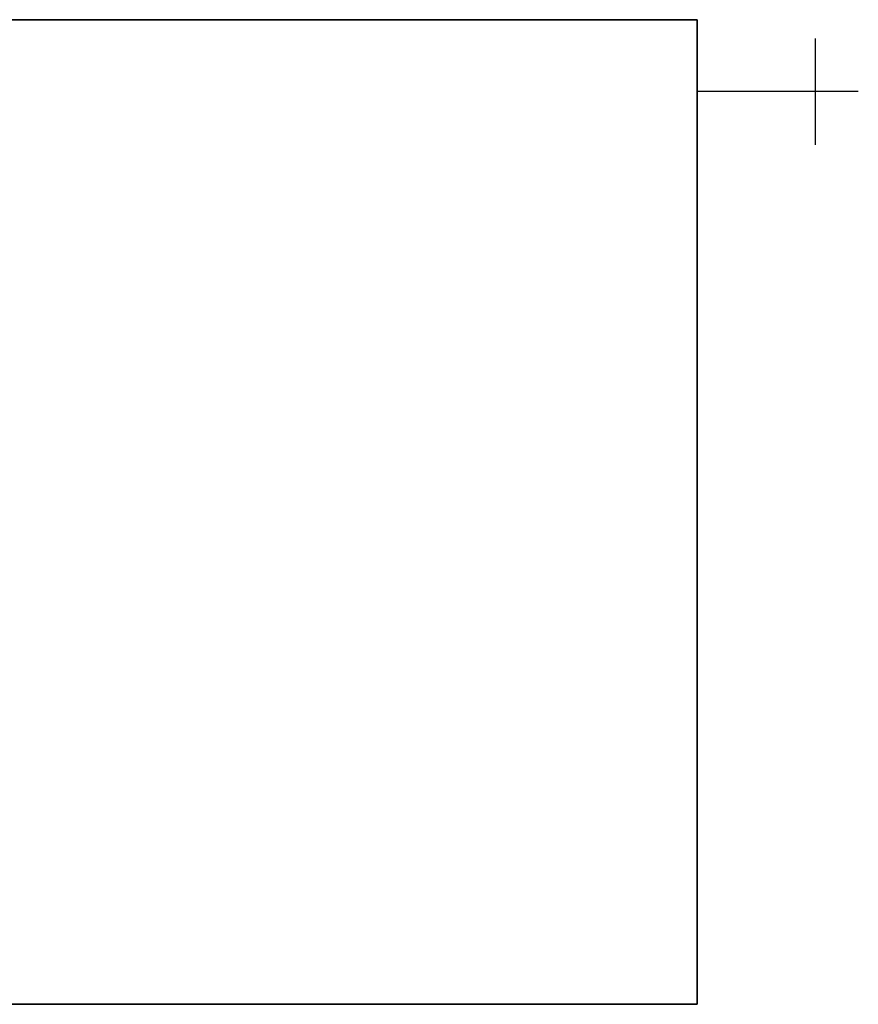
# Model space of a CAD drawing. Header units: millimetres. Extents: x 1279 to 58476, y -6899 to 74987.
# Tile 4 of 157: x 2088 to 2514, y -3561 to -3061. Entities that reach past the tile are written whole.
import ezdxf

# ---------------------------------------------------------------- set-up
doc = ezdxf.new("R2010")
doc.units = ezdxf.units.MM
doc.layers.add('UT_SCHÉMA_SYMBOLY', color=7, linetype='Continuous', lineweight=25)
doc.layers.add('UT_ZAŘÍZENÍ - OT', color=3, linetype='Continuous', lineweight=35)

msp = doc.modelspace()

# ---------------------------------------------------------------- linework, layer by layer
at = {"layer": 'UT_SCHÉMA_SYMBOLY'}
for p, q in [((2492.06, -3124.73), (2492.06, -3070.73)), ((2513.81, -3097.73), (2431.93, -3097.73))]:
    msp.add_line(p, q, dxfattribs=at)
at = {"layer": 'UT_ZAŘÍZENÍ - OT', "linetype": 'Continuous'}
for p, q in [((2431.93, -3061.19), (1731.93, -3061.19)), ((2431.93, -3561.19), (2431.93, -3061.19)), ((1731.93, -3561.19), (2431.93, -3561.19))]:
    msp.add_line(p, q, dxfattribs=at)

doc.saveas('drawing.dxf')
